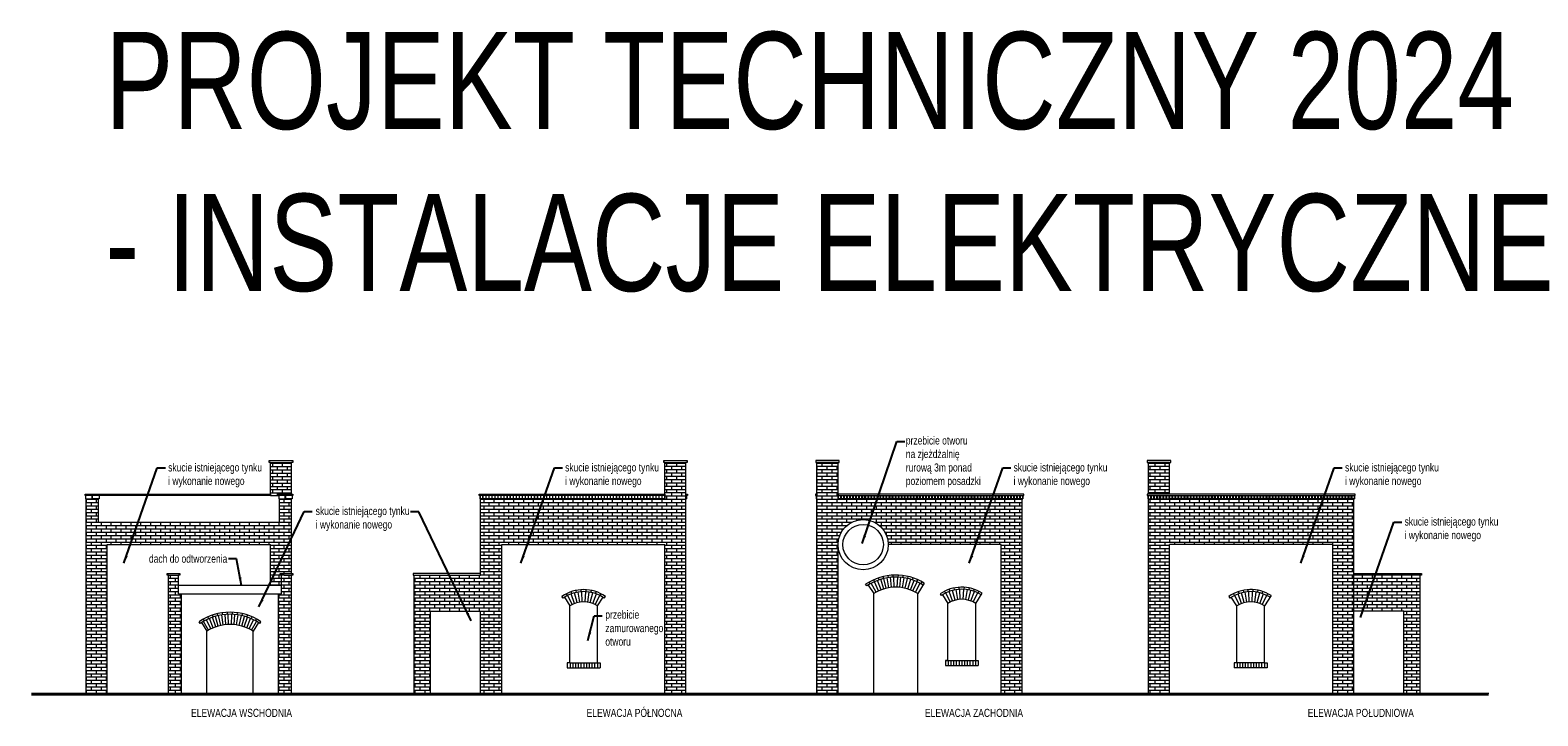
# Model space of a CAD drawing. Header units: millimetres. Extents: x 96551 to 114513, y -38366 to -34536.
# Tile 2 of 2: x 110790 to 114513, y -36229 to -34536. Entities that reach past the tile are written whole.
import ezdxf

# ---------------------------------------------------------------- set-up
doc = ezdxf.new("R2010")
doc.units = ezdxf.units.MM
for name, color, linetype, lineweight in [('_A OPIS', 3, 'Continuous', 9), ('_A_Opis', 7, 'Continuous', 9), ('A_Cienka', 1, 'Continuous', 9), ('cienka', 1, 'Continuous', 5)]:
    doc.layers.add(name, color=color, linetype=linetype, lineweight=lineweight)
doc.layers.add('_A_Hatch', color=7, linetype='Continuous', lineweight=9, true_color=0x666666)
doc.styles.add('ARIAL', font='arial.ttf', dxfattribs={"width": 0.75})
doc.dimstyles.new('M 100', dxfattribs={"dimscale": 100, "dimtxt": 0.2, "dimasz": 0.06, "dimexe": 0.12, "dimexo": 0, "dimgap": 0.03, "dimtad": 1, "dimdsep": 46, "dimtxsty": 'ARIAL', "dimblk": 'ARCHTICK', "dimcen": 0.09, "dimclrd": 256, "dimclre": 252, "dimclrt": 256, "dimadec": 1, "dimazin": 0, "dimtfac": 1, "dimtdec": 1, "dimtix": 1, "dimtmove": 0, "dimatfit": 3, "dimfxl": 0.08, "dimfxlon": 1, "dimtolj": 1, "dimarcsym": 0})
pattern_1 = [(0, (14831.664, 0), (0, 8.129016), []), (90, (14831.664, 0), (-12.192, 8.129016), [8.129016, -8.129016])]

# ---------------------------------------------------------------- blocks, each defined once
blk = doc.blocks.new('_ArchTick')
at = {"color": 0, "linetype": 'ByBlock', "const_width": 0.15}
blk.add_lwpolyline([(-0.5, -0.5), (0.5, 0.5)], dxfattribs=at)

msp = doc.modelspace()

# ---------------------------------------------------------------- hatches: boundary and pattern name
at = {"layer": '_A_Hatch'}
h = msp.add_hatch(dxfattribs=at)
h.set_pattern_fill('AR-BRSTD', color=256, scale=0.12)
h.set_pattern_definition([(0, (14644.994, 454.463), (0, 8.129016), []), (90, (14644.994, 454.463), (-12.192, 8.129016), [8.129016, -8.129016])])
h.paths.add_polyline_path([(111402.1, -35685.7), (111402.1, -35681.7), (111435.1, -35681.7), (111435.1, -35646.2), (111435.1, -35603.7), (111383.1, -35603.7), (111383.1, -35685.7), (111403.6, -35685.7), (111402.8, -35685.7)])
h = msp.add_hatch(dxfattribs=at)
h.set_pattern_fill('AR-BRSTD', color=256, scale=0.12)
h.set_pattern_definition([(0, (14887.0975, 0), (0, 8.129016), []), (90, (14887.098, 0), (-12.192, 8.129016), [8.129016, -8.129016])])
h.paths.add_polyline_path([(111738, -36173.7), (111738, -35881.7), (111902, -35881.7), (111902, -35876.7), (111902, -35693.7), (112357, -35693.7), (112357, -35688.7), (112357, -35603.7), (112409, -35603.7), (112409, -36173.7), (112357, -36173.7), (112357, -35806.7), (111954, -35806.7), (111954, -36173.7), (111902, -36173.7), (111902, -35970.7), (111778, -35970.7), (111778, -36173.7)])
h = msp.add_hatch(dxfattribs=at)
h.set_pattern_fill('AR-BRSTD', color=256, scale=0.12)
h.set_pattern_definition(pattern_1)
edge = h.paths.add_edge_path()
edge.add_line((112784.6, -35806.7), (112784.6, -36173.7))
edge.add_line((112784.6, -36173.7), (112732.6, -36173.7))
edge.add_line((112732.6, -36173.7), (112732.6, -35603.7))
edge.add_line((112732.6, -35603.7), (112784.6, -35603.7))
edge.add_line((112784.6, -35603.7), (112784.6, -35688.7))
edge.add_line((112784.6, -35688.7), (112784.6, -35693.7))
edge.add_line((112784.6, -35693.7), (113239.6, -35693.7))
edge.add_line((113239.6, -35693.7), (113239.6, -36173.7))
edge.add_line((113239.6, -36173.7), (113187.6, -36173.7))
edge.add_line((113187.6, -36173.7), (113187.6, -35806.7))
edge.add_line((113187.6, -35806.7), (112908.6, -35806.7))
edge.add_arc((112846.6, -35806.7), 62, 0, 180)
h = msp.add_hatch(dxfattribs=at)
h.set_pattern_fill('AR-BRSTD', color=256, scale=0.12)
h.set_pattern_definition([(0, (14873.402, 0), (0, 8.129016), []), (90, (14873.402, 0), (-12.192, 8.129016), [8.129016, -8.129016])])
h.paths.add_polyline_path([(113551.1, -36173.7), (113551.1, -35693.7), (114058.1, -35693.7), (114058.1, -35860.7), (114058.1, -35881.7), (114058.1, -35970.7), (114058.1, -36173.7), (114006.1, -36173.7), (114006.1, -35806.7), (113603.1, -35806.7), (113603.1, -36173.7)])
h.paths.add_polyline_path([(114058.1, -35970.7), (114058.1, -35881.7), (114222.1, -35881.7), (114222.1, -36173.7), (114182.1, -36173.7), (114182.1, -35970.7)])
h.paths.add_polyline_path([(113598.9, -35693.7), (113561.4, -35693.7), (113553.9, -35693.7), (113603.1, -35693.7)], flags=16)
h.paths.add_polyline_path([(113551.1, -35681.7), (113551.1, -35603.7), (113603.1, -35603.7), (113603.1, -35681.7)])
h = msp.add_hatch(dxfattribs=at)
h.set_pattern_fill('AR-BRSTD', color=256, scale=0.12)
h.set_pattern_definition(pattern_1)
h.paths.add_polyline_path([(110928.1, -36173.7), (110928.1, -35693.7), (110958.1, -35693.7), (110958.1, -35751.7), (111405.1, -35751.7), (111405.1, -35693.7), (111428.1, -35693.7), (111435.1, -35693.7), (111435.1, -35877.7), (111407.1, -35877.7), (111407.1, -35881.7), (111410.1, -35881.7), (111410.1, -35906.7), (111383.1, -35906.7), (111383.1, -35806.7), (110980.1, -35806.7), (110980.1, -36173.7)])
h = msp.add_hatch(dxfattribs=at)
h.set_pattern_fill('AR-BRSTD', color=256, scale=0.12)
h.set_pattern_definition(pattern_1)
h.paths.add_polyline_path([(111435.1, -35881.7), (111410.1, -35881.7), (111410.1, -35906.7), (111410.1, -35910.5), (111410.1, -35918.6), (111410.1, -35927.8), (111403.1, -35927.8), (111403.1, -36173.7), (111435.1, -36173.7)])
h.paths.add_polyline_path([(111156.1, -35881.7), (111131.1, -35881.7), (111131.1, -36173.7), (111163.1, -36173.7), (111163.1, -35927.8), (111156.1, -35927.8), (111156.1, -35918.6), (111156.1, -35909.7), (111156.1, -35906.7)])

# ---------------------------------------------------------------- linework, layer by layer
for p, q in [((111902, -35693.7), (112357, -35693.7)), ((113239.6, -35693.7), (112784.6, -35693.7)), ((114058.1, -35693.7), (113603.1, -35693.7)), ((112885.9, -35893.6), (112884.3, -35888.8)), ((112897.4, -35890), (112896.3, -35885.4)), ((112903.7, -35914.4), (112898, -35890.1)), ((112910.3, -35913.1), (112906.2, -35888.4)), ((112909.2, -35888), (112908.5, -35883)), ((112916.9, -35911.8), (112914.5, -35887.3)), ((112921.1, -35886.9), (112920.8, -35881.9)), ((112923.6, -35911.8), (112922.3, -35886.8)), ((112930.6, -35911.8), (112932, -35886.8)), ((112933.1, -35886.9), (112933.5, -35881.9)), ((112937.3, -35911.8), (112939.8, -35887.3)), ((112944, -35913.1), (112948.1, -35888.4)), ((112945.1, -35888), (112945.8, -35883)), ((112950.5, -35914.4), (112956.3, -35890.1)), ((112956.9, -35890), (112958, -35885.4)), ((112968.4, -35893.6), (112970, -35888.8)), ((112116, -35932.4), (112113.8, -35927.9)), ((112134, -35951.7), (112125.3, -35928.3)), ((112127.1, -35927.7), (112125.4, -35923)), ((112140.2, -35949.8), (112133.9, -35925.6)), ((112138.6, -35924.5), (112137.6, -35919.6)), ((112146.6, -35948.5), (112142.7, -35923.8)), ((112150.5, -35922.9), (112150.2, -35917.9)), ((112153, -35947.8), (112151.7, -35922.8)), ((112160, -35947.8), (112161.4, -35922.8)), ((112162.5, -35922.9), (112162.9, -35917.9)), ((112166.5, -35948.5), (112170.4, -35923.8)), ((112172.9, -35949.8), (112179.2, -35925.6)), ((112174.4, -35924.5), (112175.4, -35919.6)), ((112179.1, -35951.7), (112187.8, -35928.3)), ((112186, -35927.7), (112187.6, -35923)), ((112197, -35932.4), (112199.3, -35927.9)), ((112864.1, -35903.5), (112861.6, -35899.1)), ((112878.7, -35923.9), (112866.8, -35901.9)), ((112874.8, -35898), (112872.7, -35893.5)), ((112884.7, -35920.9), (112874.3, -35898.2)), ((112890.9, -35918.4), (112882, -35895)), ((112897.3, -35916.2), (112889.9, -35892.3)), ((112957, -35916.2), (112964.4, -35892.3)), ((112963.4, -35918.4), (112972.3, -35895)), ((112969.6, -35920.9), (112980, -35898.2)), ((112975.6, -35923.9), (112987.5, -35901.9)), ((112979.5, -35898), (112981.6, -35893.5)), ((112990.2, -35903.5), (112992.7, -35899.1)), ((113049.6, -35926.4), (113047.4, -35921.9)), ((113061.7, -35948.3), (113050.6, -35925.9)), ((113067.6, -35945.7), (113058.9, -35922.3)), ((113060.7, -35921.7), (113059, -35917)), ((113073.8, -35943.8), (113067.5, -35919.6)), ((113072.3, -35918.5), (113071.3, -35913.6)), ((113080.2, -35942.5), (113076.3, -35917.8)), ((113084.1, -35916.9), (113083.8, -35911.9)), ((113086.6, -35941.8), (113085.3, -35916.8)), ((113093.6, -35941.8), (113095, -35916.8)), ((113096.1, -35916.9), (113096.5, -35911.9)), ((113100.1, -35942.5), (113104, -35917.8)), ((113106.5, -35943.8), (113112.8, -35919.6)), ((113108, -35918.5), (113109, -35913.6)), ((113112.7, -35945.7), (113121.4, -35922.3)), ((113118.6, -35948.3), (113129.7, -35925.9)), ((113119.6, -35921.7), (113121.3, -35917)), ((113130.7, -35926.4), (113132.9, -35921.9)), ((113763.8, -35932), (113761.5, -35927.6)), ((113781.1, -35951.7), (113772.4, -35928.3)), ((113775, -35927.4), (113773.4, -35922.7)), ((113787.3, -35949.8), (113781, -35925.6)), ((113786.6, -35924.3), (113785.6, -35919.4)), ((113793.7, -35948.5), (113789.8, -35923.8)), ((113797.6, -35922.9), (113797.3, -35917.9)), ((113800.1, -35947.8), (113798.8, -35922.8)), ((113807.1, -35947.8), (113808.5, -35922.8)), ((113809.6, -35922.9), (113810, -35917.9)), ((113813.6, -35948.5), (113817.5, -35923.8)), ((113820, -35949.8), (113826.3, -35925.6)), ((113820.7, -35924.3), (113821.7, -35919.4)), ((113826.2, -35951.7), (113834.9, -35928.3)), ((113832.3, -35927.4), (113833.9, -35922.7)), ((113843.5, -35932), (113845.7, -35927.6)), ((112128, -35954.3), (112117, -35931.9)), ((112185, -35954.3), (112196.1, -35931.9)), ((113775.1, -35954.3), (113764.1, -35931.9)), ((113832.1, -35954.3), (113843.2, -35931.9)), ((111219.8, -35994.9), (111217.4, -35990.5)), ((111230.1, -36017.8), (111217.7, -35996.1)), ((111235.9, -36014.7), (111224.8, -35992.3)), ((111230.6, -35989.6), (111228.6, -35985)), ((111241.7, -36011.7), (111232.1, -35989)), ((111247.8, -36009.4), (111239.6, -35986.1)), ((111241.8, -35985.3), (111240.2, -35980.6)), ((111254, -36007.7), (111247.2, -35983.7)), ((111253.3, -35982.1), (111252.2, -35977.2)), ((111260.3, -36006), (111255, -35981.7)), ((111266.6, -36004.7), (111262.9, -35980.3)), ((111265.1, -35979.9), (111264.4, -35975)), ((111273.1, -36004.2), (111270.8, -35979.3)), ((111277.1, -35978.9), (111276.7, -35973.9)), ((111279.6, -36003.8), (111278.2, -35978.8)), ((111286.6, -36003.8), (111287.9, -35978.8)), ((111289.1, -35978.9), (111289.4, -35973.9)), ((111293.1, -36004.2), (111295.4, -35979.3)), ((111299.5, -36004.7), (111303.3, -35980.3)), ((111301, -35979.9), (111301.7, -35975)), ((111305.9, -36006), (111311.2, -35981.7)), ((111312.1, -36007.7), (111318.9, -35983.7)), ((111312.8, -35982.1), (111314, -35977.2)), ((111318.4, -36009.4), (111326.6, -35986.1)), ((111324.4, -35985.3), (111326, -35980.6)), ((111324.5, -36011.7), (111334.1, -35989)), ((111330.3, -36014.7), (111341.3, -35992.3)), ((111335.6, -35989.6), (111337.6, -35985)), ((111336, -36017.8), (111348.4, -35996.1)), ((111346.4, -35994.9), (111348.8, -35990.5)), ((112122.8, -36098.7), (112122.8, -36110.7)), ((112129.5, -36098.7), (112129.5, -36110.7)), ((112136.3, -36098.7), (112136.3, -36110.7)), ((112143, -36098.7), (112143, -36110.7)), ((112149.8, -36098.7), (112149.8, -36110.7)), ((112156.5, -36098.7), (112156.5, -36110.7)), ((112163.3, -36098.7), (112163.3, -36110.7)), ((112170, -36098.7), (112170, -36110.7)), ((112176.8, -36098.7), (112176.8, -36110.7)), ((112183.5, -36098.7), (112183.5, -36110.7)), ((112190.3, -36098.7), (112190.3, -36110.7)), ((113056.4, -36092.7), (113056.4, -36104.7)), ((113063.1, -36092.7), (113063.1, -36104.7)), ((113069.9, -36092.7), (113069.9, -36104.7)), ((113076.6, -36092.7), (113076.6, -36104.7)), ((113083.4, -36092.7), (113083.4, -36104.7)), ((113090.1, -36092.7), (113090.1, -36104.7)), ((113096.9, -36092.7), (113096.9, -36104.7)), ((113103.6, -36092.7), (113103.6, -36104.7)), ((113110.4, -36092.7), (113110.4, -36104.7)), ((113117.1, -36092.7), (113117.1, -36104.7)), ((113123.9, -36092.7), (113123.9, -36104.7)), ((113769.9, -36098.7), (113769.9, -36110.7)), ((113776.6, -36098.7), (113776.6, -36110.7)), ((113783.4, -36098.7), (113783.4, -36110.7)), ((113790.1, -36098.7), (113790.1, -36110.7)), ((113796.9, -36098.7), (113796.9, -36110.7)), ((113803.6, -36098.7), (113803.6, -36110.7)), ((113810.4, -36098.7), (113810.4, -36110.7)), ((113817.1, -36098.7), (113817.1, -36110.7)), ((113823.9, -36098.7), (113823.9, -36110.7)), ((113830.6, -36098.7), (113830.6, -36110.7)), ((113837.4, -36098.7), (113837.4, -36110.7))]:
    msp.add_line(p, q, dxfattribs=at)
for points in [[(112409, -35693.7), (112409, -35693.7), (112410.5, -35693.7), (112410.5, -35685.7)], [(112732.6, -35693.7), (112731.1, -35693.7), (112731.1, -35685.7)]]:
    msp.add_lwpolyline(points, dxfattribs=at)
at = {"layer": 'A_Cienka'}
for p, q in [((113603.1, -35681.7), (113603.1, -35603.7)), ((110958.1, -35751.7), (110958.1, -35693.7)), ((111383.1, -35685.7), (111402.1, -35685.7)), ((111405.1, -35751.7), (111405.1, -35693.7)), ((111405.1, -35751.7), (110958.1, -35751.7)), ((111156.1, -35906.7), (111156.1, -35881.7)), ((111410.1, -35906.7), (111410.1, -35881.7)), ((112855.7, -35908.7), (112852.8, -35904.6)), ((113036.5, -35928.4), (113039.3, -35932.5)), ((112105.7, -35938.5), (112102.9, -35934.4)), ((112207.3, -35938.5), (112210.2, -35934.4)), ((113749.6, -35934.7), (113752.3, -35938.9)), ((111209.5, -36001.2), (111206.7, -35997)), ((111356.6, -36001.2), (111359.4, -35997))]:
    msp.add_line(p, q, dxfattribs=at)
for points in [[(111383.1, -35603.7), (111380.1, -35603.7), (111380.1, -35598.7), (111435.1, -35598.7), (111438.1, -35598.7), (111438.1, -35603.7), (111435.1, -35603.7)], [(111383.1, -35685.7), (111383.1, -35603.7)], [(111383.1, -35603.7), (111435.1, -35603.7)], [(111435.1, -35681.7), (111435.1, -35603.7)], [(112357, -35603.7), (112354, -35603.7), (112354, -35598.7), (112409, -35598.7), (112412, -35598.7), (112412, -35603.7), (112409, -35603.7)], [(112357, -35693.7), (112357, -35603.7)], [(112357, -35603.7), (112409, -35603.7)], [(112409, -36173.7), (112409, -35603.7)], [(112784.6, -35603.7), (112787.6, -35603.7), (112787.6, -35598.7), (112732.6, -35598.7), (112729.6, -35598.7), (112729.6, -35603.7), (112732.6, -35603.7)], [(112732.6, -36173.7), (112732.6, -35603.7)], [(112784.6, -35603.7), (112732.6, -35603.7)], [(112784.6, -35693.7), (112784.6, -35603.7)], [(113603.1, -35603.7), (113606.1, -35603.7), (113606.1, -35598.7), (113551.1, -35598.7), (113548.1, -35598.7), (113548.1, -35603.7), (113551.1, -35603.7)], [(113551.1, -35681.7), (113551.1, -35603.7)], [(113603.1, -35603.7), (113551.1, -35603.7)], [(110925.1, -35685.7), (110925.1, -35685.7), (110925.1, -35681.7), (110961.1, -35681.7), (110961.1, -35681.7), (110961.1, -35685.7), (110925.1, -35685.7)], [(110926.6, -35685.7), (110926.6, -35693.7), (110928.1, -35693.7)], [(110926.6, -35685.7), (110926.6, -35693.7), (110942.6, -35693.7), (110942.6, -35685.7)], [(110928.1, -36173.7), (110928.1, -35693.7)], [(110959.6, -35685.7), (110959.6, -35693.7), (110943.6, -35693.7), (110943.6, -35685.7)], [(111402.1, -35685.7), (111402.1, -35685.7), (111402.1, -35681.7), (111438.1, -35681.7), (111438.1, -35681.7), (111438.1, -35685.7), (111402.1, -35685.7)], [(111403.6, -35685.7), (111403.6, -35693.7), (111405.1, -35693.7)], [(111403.6, -35685.7), (111403.6, -35693.7), (111419.6, -35693.7), (111419.6, -35685.7)], [(111436.6, -35685.7), (111436.6, -35693.7), (111420.6, -35693.7), (111420.6, -35685.7)], [(111435.1, -35877.7), (111435.1, -35693.7)], [(111907, -35685.7), (111907, -35693.7), (111900.5, -35693.7), (111900.5, -35685.7)], [(111900.5, -35685.7), (111900.5, -35693.7), (111902, -35693.7)], [(111902, -35693.7), (112357, -35693.7)], [(111902, -35881.7), (111902, -35693.7)], [(111902, -35693.7), (112357, -35693.7)], [(111914.5, -35685.7), (111914.5, -35693.7), (111908, -35693.7), (111908, -35685.7)], [(111922, -35685.7), (111922, -35693.7), (111915.5, -35693.7), (111915.5, -35685.7)], [(111929.5, -35685.7), (111929.5, -35693.7), (111923, -35693.7), (111923, -35685.7)], [(111937, -35685.7), (111937, -35693.7), (111930.5, -35693.7), (111930.5, -35685.7)], [(111944.5, -35685.7), (111944.5, -35693.7), (111938, -35693.7), (111938, -35685.7)], [(111952, -35685.7), (111952, -35693.7), (111945.5, -35693.7), (111945.5, -35685.7)], [(111959.5, -35685.7), (111959.5, -35693.7), (111953, -35693.7), (111953, -35685.7)], [(111967, -35685.7), (111967, -35693.7), (111960.5, -35693.7), (111960.5, -35685.7)], [(111974.5, -35685.7), (111974.5, -35693.7), (111968, -35693.7), (111968, -35685.7)], [(111982, -35685.7), (111982, -35693.7), (111975.5, -35693.7), (111975.5, -35685.7)], [(111989.5, -35685.7), (111989.5, -35693.7), (111983, -35693.7), (111983, -35685.7)], [(111997, -35685.7), (111997, -35693.7), (111990.5, -35693.7), (111990.5, -35685.7)], [(112004.5, -35685.7), (112004.5, -35693.7), (111998, -35693.7), (111998, -35685.7)], [(112012, -35685.7), (112012, -35693.7), (112005.5, -35693.7), (112005.5, -35685.7)], [(112019.5, -35685.7), (112019.5, -35693.7), (112013, -35693.7), (112013, -35685.7)], [(112027, -35685.7), (112027, -35693.7), (112020.5, -35693.7), (112020.5, -35685.7)], [(112034.5, -35685.7), (112034.5, -35693.7), (112028, -35693.7), (112028, -35685.7)], [(112042, -35685.7), (112042, -35693.7), (112035.5, -35693.7), (112035.5, -35685.7)], [(112049.5, -35685.7), (112049.5, -35693.7), (112043, -35693.7), (112043, -35685.7)], [(112057, -35685.7), (112057, -35693.7), (112050.5, -35693.7), (112050.5, -35685.7)], [(112064.5, -35685.7), (112064.5, -35693.7), (112058, -35693.7), (112058, -35685.7)], [(112072, -35685.7), (112072, -35693.7), (112065.5, -35693.7), (112065.5, -35685.7)], [(112079.5, -35685.7), (112079.5, -35693.7), (112073, -35693.7), (112073, -35685.7)], [(112087, -35685.7), (112087, -35693.7), (112080.5, -35693.7), (112080.5, -35685.7)], [(112094.5, -35685.7), (112094.5, -35693.7), (112088, -35693.7), (112088, -35685.7)], [(112102, -35685.7), (112102, -35693.7), (112095.5, -35693.7), (112095.5, -35685.7)], [(112109.5, -35685.7), (112109.5, -35693.7), (112103, -35693.7), (112103, -35685.7)], [(112117, -35685.7), (112117, -35693.7), (112110.5, -35693.7), (112110.5, -35685.7)], [(112124.5, -35685.7), (112124.5, -35693.7), (112118, -35693.7), (112118, -35685.7)], [(112132, -35685.7), (112132, -35693.7), (112125.5, -35693.7), (112125.5, -35685.7)], [(112139.5, -35685.7), (112139.5, -35693.7), (112133, -35693.7), (112133, -35685.7)], [(112147, -35685.7), (112147, -35693.7), (112140.5, -35693.7), (112140.5, -35685.7)], [(112154.5, -35685.7), (112154.5, -35693.7), (112148, -35693.7), (112148, -35685.7)], [(112162, -35685.7), (112162, -35693.7), (112155.5, -35693.7), (112155.5, -35685.7)], [(112169.5, -35685.7), (112169.5, -35693.7), (112163, -35693.7), (112163, -35685.7)], [(112177, -35685.7), (112177, -35693.7), (112170.5, -35693.7), (112170.5, -35685.7)], [(112184.5, -35685.7), (112184.5, -35693.7), (112178, -35693.7), (112178, -35685.7)], [(112192, -35685.7), (112192, -35693.7), (112185.5, -35693.7), (112185.5, -35685.7)], [(112199.5, -35685.7), (112199.5, -35693.7), (112193, -35693.7), (112193, -35685.7)], [(112207, -35685.7), (112207, -35693.7), (112200.5, -35693.7), (112200.5, -35685.7)], [(112214.5, -35685.7), (112214.5, -35693.7), (112208, -35693.7), (112208, -35685.7)], [(112222, -35685.7), (112222, -35693.7), (112215.5, -35693.7), (112215.5, -35685.7)], [(112229.5, -35685.7), (112229.5, -35693.7), (112223, -35693.7), (112223, -35685.7)], [(112237, -35685.7), (112237, -35693.7), (112230.5, -35693.7), (112230.5, -35685.7)], [(112244.5, -35685.7), (112244.5, -35693.7), (112238, -35693.7), (112238, -35685.7)], [(112252, -35685.7), (112252, -35693.7), (112245.5, -35693.7), (112245.5, -35685.7)], [(112259.5, -35685.7), (112259.5, -35693.7), (112253, -35693.7), (112253, -35685.7)], [(112267, -35685.7), (112267, -35693.7), (112260.5, -35693.7), (112260.5, -35685.7)], [(112274.5, -35685.7), (112274.5, -35693.7), (112268, -35693.7), (112268, -35685.7)], [(112282, -35685.7), (112282, -35693.7), (112275.5, -35693.7), (112275.5, -35685.7)], [(112289.5, -35685.7), (112289.5, -35693.7), (112283, -35693.7), (112283, -35685.7)], [(112297, -35685.7), (112297, -35693.7), (112290.5, -35693.7), (112290.5, -35685.7)], [(112304.5, -35685.7), (112304.5, -35693.7), (112298, -35693.7), (112298, -35685.7)], [(112312, -35685.7), (112312, -35693.7), (112305.5, -35693.7), (112305.5, -35685.7)], [(112319.5, -35685.7), (112319.5, -35693.7), (112313, -35693.7), (112313, -35685.7)], [(112327, -35685.7), (112327, -35693.7), (112320.5, -35693.7), (112320.5, -35685.7)], [(112334.5, -35685.7), (112334.5, -35693.7), (112328, -35693.7), (112328, -35685.7)], [(112342, -35685.7), (112342, -35693.7), (112335.5, -35693.7), (112335.5, -35685.7)], [(112349.5, -35685.7), (112349.5, -35693.7), (112343, -35693.7), (112343, -35685.7)], [(112357, -35685.7), (112357, -35693.7), (112350.5, -35693.7), (112350.5, -35685.7)], [(112409, -35681.7), (112412.5, -35681.7), (112412.5, -35685.7), (112409, -35685.7)], [(112410.5, -35685.7), (112410.5, -35693.7), (112409, -35693.7)], [(112732.6, -35681.7), (112729.1, -35681.7), (112729.1, -35685.7), (112732.6, -35685.7)], [(112731.1, -35685.7), (112731.1, -35693.7), (112732.6, -35693.7)], [(112784.6, -35685.7), (112784.6, -35693.7), (112791.1, -35693.7), (112791.1, -35685.7)], [(113239.6, -35693.7), (112784.6, -35693.7)], [(112792.1, -35685.7), (112792.1, -35693.7), (112798.6, -35693.7), (112798.6, -35685.7)], [(112799.6, -35685.7), (112799.6, -35693.7), (112806.1, -35693.7), (112806.1, -35685.7)], [(112807.1, -35685.7), (112807.1, -35693.7), (112813.6, -35693.7), (112813.6, -35685.7)], [(112814.6, -35685.7), (112814.6, -35693.7), (112821.1, -35693.7), (112821.1, -35685.7)], [(112822.1, -35685.7), (112822.1, -35693.7), (112828.6, -35693.7), (112828.6, -35685.7)], [(112829.6, -35685.7), (112829.6, -35693.7), (112836.1, -35693.7), (112836.1, -35685.7)], [(112837.1, -35685.7), (112837.1, -35693.7), (112843.6, -35693.7), (112843.6, -35685.7)], [(112844.6, -35685.7), (112844.6, -35693.7), (112851.1, -35693.7), (112851.1, -35685.7)], [(112852.1, -35685.7), (112852.1, -35693.7), (112858.6, -35693.7), (112858.6, -35685.7)], [(112859.6, -35685.7), (112859.6, -35693.7), (112866.1, -35693.7), (112866.1, -35685.7)], [(112867.1, -35685.7), (112867.1, -35693.7), (112873.6, -35693.7), (112873.6, -35685.7)], [(112874.6, -35685.7), (112874.6, -35693.7), (112881.1, -35693.7), (112881.1, -35685.7)], [(112882.1, -35685.7), (112882.1, -35693.7), (112888.6, -35693.7), (112888.6, -35685.7)], [(112889.6, -35685.7), (112889.6, -35693.7), (112896.1, -35693.7), (112896.1, -35685.7)], [(112897.1, -35685.7), (112897.1, -35693.7), (112903.6, -35693.7), (112903.6, -35685.7)], [(112904.6, -35685.7), (112904.6, -35693.7), (112911.1, -35693.7), (112911.1, -35685.7)], [(112912.1, -35685.7), (112912.1, -35693.7), (112918.6, -35693.7), (112918.6, -35685.7)], [(112919.6, -35685.7), (112919.6, -35693.7), (112926.1, -35693.7), (112926.1, -35685.7)], [(112927.1, -35685.7), (112927.1, -35693.7), (112933.6, -35693.7), (112933.6, -35685.7)], [(112934.6, -35685.7), (112934.6, -35693.7), (112941.1, -35693.7), (112941.1, -35685.7)], [(112942.1, -35685.7), (112942.1, -35693.7), (112948.6, -35693.7), (112948.6, -35685.7)], [(112949.6, -35685.7), (112949.6, -35693.7), (112956.1, -35693.7), (112956.1, -35685.7)], [(112957.1, -35685.7), (112957.1, -35693.7), (112963.6, -35693.7), (112963.6, -35685.7)], [(112964.6, -35685.7), (112964.6, -35693.7), (112971.1, -35693.7), (112971.1, -35685.7)], [(112972.1, -35685.7), (112972.1, -35693.7), (112978.6, -35693.7), (112978.6, -35685.7)], [(112979.6, -35685.7), (112979.6, -35693.7), (112986.1, -35693.7), (112986.1, -35685.7)], [(112987.1, -35685.7), (112987.1, -35693.7), (112993.6, -35693.7), (112993.6, -35685.7)], [(112994.6, -35685.7), (112994.6, -35693.7), (113001.1, -35693.7), (113001.1, -35685.7)], [(113002.1, -35685.7), (113002.1, -35693.7), (113008.6, -35693.7), (113008.6, -35685.7)], [(113009.6, -35685.7), (113009.6, -35693.7), (113016.1, -35693.7), (113016.1, -35685.7)], [(113017.1, -35685.7), (113017.1, -35693.7), (113023.6, -35693.7), (113023.6, -35685.7)], [(113024.6, -35685.7), (113024.6, -35693.7), (113031.1, -35693.7), (113031.1, -35685.7)], [(113032.1, -35685.7), (113032.1, -35693.7), (113038.6, -35693.7), (113038.6, -35685.7)], [(113039.6, -35685.7), (113039.6, -35693.7), (113046.1, -35693.7), (113046.1, -35685.7)], [(113047.1, -35685.7), (113047.1, -35693.7), (113053.6, -35693.7), (113053.6, -35685.7)], [(113054.6, -35685.7), (113054.6, -35693.7), (113061.1, -35693.7), (113061.1, -35685.7)], [(113062.1, -35685.7), (113062.1, -35693.7), (113068.6, -35693.7), (113068.6, -35685.7)], [(113069.6, -35685.7), (113069.6, -35693.7), (113076.1, -35693.7), (113076.1, -35685.7)], [(113077.1, -35685.7), (113077.1, -35693.7), (113083.6, -35693.7), (113083.6, -35685.7)], [(113084.6, -35685.7), (113084.6, -35693.7), (113091.1, -35693.7), (113091.1, -35685.7)], [(113092.1, -35685.7), (113092.1, -35693.7), (113098.6, -35693.7), (113098.6, -35685.7)], [(113099.6, -35685.7), (113099.6, -35693.7), (113106.1, -35693.7), (113106.1, -35685.7)], [(113107.1, -35685.7), (113107.1, -35693.7), (113113.6, -35693.7), (113113.6, -35685.7)], [(113114.6, -35685.7), (113114.6, -35693.7), (113121.1, -35693.7), (113121.1, -35685.7)], [(113122.1, -35685.7), (113122.1, -35693.7), (113128.6, -35693.7), (113128.6, -35685.7)], [(113129.6, -35685.7), (113129.6, -35693.7), (113136.1, -35693.7), (113136.1, -35685.7)], [(113137.1, -35685.7), (113137.1, -35693.7), (113143.6, -35693.7), (113143.6, -35685.7)], [(113144.6, -35685.7), (113144.6, -35693.7), (113151.1, -35693.7), (113151.1, -35685.7)], [(113152.1, -35685.7), (113152.1, -35693.7), (113158.6, -35693.7), (113158.6, -35685.7)], [(113159.6, -35685.7), (113159.6, -35693.7), (113166.1, -35693.7), (113166.1, -35685.7)], [(113167.1, -35685.7), (113167.1, -35693.7), (113173.6, -35693.7), (113173.6, -35685.7)], [(113174.6, -35685.7), (113174.6, -35693.7), (113181.1, -35693.7), (113181.1, -35685.7)], [(113182.1, -35685.7), (113182.1, -35693.7), (113188.6, -35693.7), (113188.6, -35685.7)], [(113189.6, -35685.7), (113189.6, -35693.7), (113196.1, -35693.7), (113196.1, -35685.7)], [(113197.1, -35685.7), (113197.1, -35693.7), (113203.6, -35693.7), (113203.6, -35685.7)], [(113204.6, -35685.7), (113204.6, -35693.7), (113211.1, -35693.7), (113211.1, -35685.7)], [(113212.1, -35685.7), (113212.1, -35693.7), (113218.6, -35693.7), (113218.6, -35685.7)], [(113219.6, -35685.7), (113219.6, -35693.7), (113226.1, -35693.7), (113226.1, -35685.7)], [(113227.1, -35685.7), (113227.1, -35693.7), (113233.6, -35693.7), (113233.6, -35685.7)], [(113234.6, -35685.7), (113234.6, -35693.7), (113241.1, -35693.7), (113241.1, -35685.7)], [(113241.1, -35685.7), (113241.1, -35693.7), (113239.6, -35693.7)], [(113239.6, -36173.7), (113239.6, -35693.7)], [(113551.1, -35681.7), (113547.6, -35681.7), (113547.6, -35685.7), (113551.1, -35685.7)], [(113549.6, -35685.7), (113549.6, -35693.7), (113551.1, -35693.7)], [(113550.6, -35685.7), (113550.6, -35693.7), (113557.1, -35693.7), (113557.1, -35685.7)], [(113551.1, -36173.7), (113551.1, -35693.7)], [(113558.1, -35685.7), (113558.1, -35693.7), (113564.6, -35693.7), (113564.6, -35685.7)], [(113565.6, -35685.7), (113565.6, -35693.7), (113572.1, -35693.7), (113572.1, -35685.7)], [(113573.1, -35685.7), (113573.1, -35693.7), (113579.6, -35693.7), (113579.6, -35685.7)], [(113580.6, -35685.7), (113580.6, -35693.7), (113587.1, -35693.7), (113587.1, -35685.7)], [(113588.1, -35685.7), (113588.1, -35693.7), (113594.6, -35693.7), (113594.6, -35685.7)], [(113595.6, -35685.7), (113595.6, -35693.7), (113602.1, -35693.7), (113602.1, -35685.7)], [(113603.1, -35685.7), (113603.1, -35693.7), (113609.6, -35693.7), (113609.6, -35685.7)], [(113610.6, -35685.7), (113610.6, -35693.7), (113617.1, -35693.7), (113617.1, -35685.7)], [(113618.1, -35685.7), (113618.1, -35693.7), (113624.6, -35693.7), (113624.6, -35685.7)], [(113625.6, -35685.7), (113625.6, -35693.7), (113632.1, -35693.7), (113632.1, -35685.7)], [(113633.1, -35685.7), (113633.1, -35693.7), (113639.6, -35693.7), (113639.6, -35685.7)], [(113640.6, -35685.7), (113640.6, -35693.7), (113647.1, -35693.7), (113647.1, -35685.7)], [(113648.1, -35685.7), (113648.1, -35693.7), (113654.6, -35693.7), (113654.6, -35685.7)], [(113655.6, -35685.7), (113655.6, -35693.7), (113662.1, -35693.7), (113662.1, -35685.7)], [(113663.1, -35685.7), (113663.1, -35693.7), (113669.6, -35693.7), (113669.6, -35685.7)], [(113670.6, -35685.7), (113670.6, -35693.7), (113677.1, -35693.7), (113677.1, -35685.7)], [(113678.1, -35685.7), (113678.1, -35693.7), (113684.6, -35693.7), (113684.6, -35685.7)], [(113685.6, -35685.7), (113685.6, -35693.7), (113692.1, -35693.7), (113692.1, -35685.7)], [(113693.1, -35685.7), (113693.1, -35693.7), (113699.6, -35693.7), (113699.6, -35685.7)], [(113700.6, -35685.7), (113700.6, -35693.7), (113707.1, -35693.7), (113707.1, -35685.7)], [(113708.1, -35685.7), (113708.1, -35693.7), (113714.6, -35693.7), (113714.6, -35685.7)], [(113715.6, -35685.7), (113715.6, -35693.7), (113722.1, -35693.7), (113722.1, -35685.7)], [(113723.1, -35685.7), (113723.1, -35693.7), (113729.6, -35693.7), (113729.6, -35685.7)], [(113730.6, -35685.7), (113730.6, -35693.7), (113737.1, -35693.7), (113737.1, -35685.7)], [(113738.1, -35685.7), (113738.1, -35693.7), (113744.6, -35693.7), (113744.6, -35685.7)], [(113745.6, -35685.7), (113745.6, -35693.7), (113752.1, -35693.7), (113752.1, -35685.7)], [(113753.1, -35685.7), (113753.1, -35693.7), (113759.6, -35693.7), (113759.6, -35685.7)], [(113760.6, -35685.7), (113760.6, -35693.7), (113767.1, -35693.7), (113767.1, -35685.7)], [(113768.1, -35685.7), (113768.1, -35693.7), (113774.6, -35693.7), (113774.6, -35685.7)], [(113775.6, -35685.7), (113775.6, -35693.7), (113782.1, -35693.7), (113782.1, -35685.7)], [(113783.1, -35685.7), (113783.1, -35693.7), (113789.6, -35693.7), (113789.6, -35685.7)], [(113790.6, -35685.7), (113790.6, -35693.7), (113797.1, -35693.7), (113797.1, -35685.7)], [(113798.1, -35685.7), (113798.1, -35693.7), (113804.6, -35693.7), (113804.6, -35685.7)], [(113805.6, -35685.7), (113805.6, -35693.7), (113812.1, -35693.7), (113812.1, -35685.7)], [(113813.1, -35685.7), (113813.1, -35693.7), (113819.6, -35693.7), (113819.6, -35685.7)], [(113820.6, -35685.7), (113820.6, -35693.7), (113827.1, -35693.7), (113827.1, -35685.7)], [(113828.1, -35685.7), (113828.1, -35693.7), (113834.6, -35693.7), (113834.6, -35685.7)], [(113835.6, -35685.7), (113835.6, -35693.7), (113842.1, -35693.7), (113842.1, -35685.7)], [(113843.1, -35685.7), (113843.1, -35693.7), (113849.6, -35693.7), (113849.6, -35685.7)], [(113850.6, -35685.7), (113850.6, -35693.7), (113857.1, -35693.7), (113857.1, -35685.7)], [(113858.1, -35685.7), (113858.1, -35693.7), (113864.6, -35693.7), (113864.6, -35685.7)], [(113865.6, -35685.7), (113865.6, -35693.7), (113872.1, -35693.7), (113872.1, -35685.7)], [(113873.1, -35685.7), (113873.1, -35693.7), (113879.6, -35693.7), (113879.6, -35685.7)], [(113880.6, -35685.7), (113880.6, -35693.7), (113887.1, -35693.7), (113887.1, -35685.7)], [(113888.1, -35685.7), (113888.1, -35693.7), (113894.6, -35693.7), (113894.6, -35685.7)], [(113895.6, -35685.7), (113895.6, -35693.7), (113902.1, -35693.7), (113902.1, -35685.7)], [(113903.1, -35685.7), (113903.1, -35693.7), (113909.6, -35693.7), (113909.6, -35685.7)], [(113910.6, -35685.7), (113910.6, -35693.7), (113917.1, -35693.7), (113917.1, -35685.7)], [(113918.1, -35685.7), (113918.1, -35693.7), (113924.6, -35693.7), (113924.6, -35685.7)], [(113925.6, -35685.7), (113925.6, -35693.7), (113932.1, -35693.7), (113932.1, -35685.7)], [(113933.1, -35685.7), (113933.1, -35693.7), (113939.6, -35693.7), (113939.6, -35685.7)], [(113940.6, -35685.7), (113940.6, -35693.7), (113947.1, -35693.7), (113947.1, -35685.7)], [(113948.1, -35685.7), (113948.1, -35693.7), (113954.6, -35693.7), (113954.6, -35685.7)], [(113955.6, -35685.7), (113955.6, -35693.7), (113962.1, -35693.7), (113962.1, -35685.7)], [(113963.1, -35685.7), (113963.1, -35693.7), (113969.6, -35693.7), (113969.6, -35685.7)], [(113970.6, -35685.7), (113970.6, -35693.7), (113977.1, -35693.7), (113977.1, -35685.7)], [(113978.1, -35685.7), (113978.1, -35693.7), (113984.6, -35693.7), (113984.6, -35685.7)], [(113985.6, -35685.7), (113985.6, -35693.7), (113992.1, -35693.7), (113992.1, -35685.7)], [(113993.1, -35685.7), (113993.1, -35693.7), (113999.6, -35693.7), (113999.6, -35685.7)], [(114000.6, -35685.7), (114000.6, -35693.7), (114007.1, -35693.7), (114007.1, -35685.7)], [(114008.1, -35685.7), (114008.1, -35693.7), (114014.6, -35693.7), (114014.6, -35685.7)], [(114015.6, -35685.7), (114015.6, -35693.7), (114022.1, -35693.7), (114022.1, -35685.7)], [(114023.1, -35685.7), (114023.1, -35693.7), (114029.6, -35693.7), (114029.6, -35685.7)], [(114030.6, -35685.7), (114030.6, -35693.7), (114037.1, -35693.7), (114037.1, -35685.7)], [(114038.1, -35685.7), (114038.1, -35693.7), (114044.6, -35693.7), (114044.6, -35685.7)], [(114045.6, -35685.7), (114045.6, -35693.7), (114052.1, -35693.7), (114052.1, -35685.7)], [(114053.1, -35685.7), (114053.1, -35693.7), (114059.6, -35693.7), (114059.6, -35685.7)], [(114059.6, -35685.7), (114059.6, -35693.7), (114058.1, -35693.7)], [(114058.1, -35970.7), (114058.1, -35693.7)], [(110980.1, -36173.7), (110980.1, -35806.7)], [(110980.1, -35806.7), (111383.1, -35806.7)], [(111383.1, -35906.7), (111383.1, -35806.7)], [(111954, -36173.7), (111954, -35806.7)], [(111954, -35806.7), (112357, -35806.7)], [(112357, -36173.7), (112357, -35806.7)], [(112784.6, -36173.7), (112784.6, -35806.7)], [(113187.6, -35806.7), (112908.6, -35806.7)], [(113187.6, -36173.7), (113187.6, -35806.7)], [(113603.1, -36173.7), (113603.1, -35806.7)], [(114006.1, -35806.7), (113603.1, -35806.7)], [(114006.1, -36173.7), (114006.1, -35806.7)], [(111131.1, -35881.7), (111128.1, -35881.7), (111128.1, -35877.7), (111156.1, -35877.7), (111159.1, -35877.7), (111159.1, -35881.7), (111156.1, -35881.7)], [(111131.1, -36173.7), (111131.1, -35881.7)], [(111131.1, -35881.7), (111156.1, -35881.7)], [(111417.1, -35881.7), (111407.1, -35881.7), (111407.1, -35877.7), (111435.1, -35877.7), (111438.1, -35877.7), (111438.1, -35881.7), (111435.1, -35881.7)], [(111417.1, -35881.7), (111435.1, -35881.7)], [(111435.1, -36173.7), (111435.1, -35881.7)], [(111902, -35881.7), (111902, -35877.7), (111738, -35877.7), (111735, -35877.7), (111735, -35881.7), (111738, -35881.7)], [(111738, -36173.7), (111738, -35881.7)], [(111738, -35881.7), (111902, -35881.7)], [(114058.1, -35881.7), (114058.1, -35877.7), (114222.1, -35877.7), (114225.1, -35877.7), (114225.1, -35881.7), (114222.1, -35881.7)], [(114222.1, -35881.7), (114058.1, -35881.7)], [(114222.1, -36173.7), (114222.1, -35881.7)], [(111156.1, -35927.8), (111156.1, -35906.7)], [(111156.1, -35906.7), (111410.1, -35906.7)], [(111156.1, -35927.8), (111410.1, -35927.8)], [(111163.1, -36173.7), (111163.1, -35927.8)], [(111403.1, -36173.7), (111403.1, -35927.8)], [(111410.1, -35927.8), (111410.1, -35906.7)], [(112859.3, -35906.4), (112872.6, -35927.5)], [(112872.6, -36173.7), (112872.6, -35927.5)], [(112997.7, -35902.1), (112981.6, -35927.5)], [(112981.6, -36173.7), (112981.6, -35927.5)], [(113124.6, -35951.7), (113140.7, -35926.3)], [(112108.7, -35936.6), (112122, -35957.7)], [(112122, -36098.7), (112122, -35957.7)], [(112191, -35957.7), (112204.4, -35936.6)], [(112191, -36098.7), (112191, -35957.7)], [(113042.3, -35930.6), (113055.6, -35951.7)], [(113055.6, -36092.7), (113055.6, -35951.7)], [(113124.6, -36092.7), (113124.6, -35951.7)], [(113769.1, -35957.7), (113755.8, -35936.6)], [(113769.1, -36098.7), (113769.1, -35957.7)], [(113854.2, -35932.3), (113838.1, -35957.7)], [(113838.1, -36098.7), (113838.1, -35957.7)], [(111212.7, -35999.1), (111226.1, -36020.2)], [(111353.4, -35999.1), (111340.1, -36020.2)], [(111778, -36173.7), (111778, -35970.7)], [(111778, -35970.7), (111902, -35970.7)], [(111902, -36173.7), (111902, -35970.7)], [(114058.1, -36173.7), (114058.1, -35970.7)], [(114182.1, -35970.7), (114058.1, -35970.7)], [(114182.1, -36173.7), (114182.1, -35970.7)], [(111226.1, -36173.7), (111226.1, -36020.2)], [(111340.1, -36173.7), (111340.1, -36020.2)], [(112122, -36098.7), (112116, -36098.7), (112116, -36110.7)], [(112116, -36110.7), (112197, -36110.7)], [(112122, -36098.7), (112191, -36098.7)], [(112191, -36098.7), (112197, -36098.7), (112197, -36110.7)], [(113055.6, -36092.7), (113049.6, -36092.7), (113049.6, -36104.7)], [(113049.6, -36104.7), (113130.6, -36104.7)], [(113051.6, -36092.7), (113128.6, -36092.7)], [(113055.6, -36092.7), (113124.6, -36092.7)], [(113124.6, -36092.7), (113130.6, -36092.7), (113130.6, -36104.7)], [(113769.1, -36098.7), (113763.1, -36098.7), (113763.1, -36110.7)], [(113844.1, -36110.7), (113763.1, -36110.7)], [(113838.1, -36098.7), (113769.1, -36098.7)], [(113838.1, -36098.7), (113844.1, -36098.7), (113844.1, -36110.7)], [(110928.1, -36173.7), (111435.1, -36173.7)], [(112872.6, -36173.7), (112981.6, -36173.7)]]:
    msp.add_lwpolyline(points, dxfattribs=at)
for points in [[(110961.1, -35681.7), (111383.1, -35681.7), (111383.1, -35685.7), (110961.1, -35685.7)], [(112357, -35685.7), (111898.5, -35685.7), (111898.5, -35681.7), (112357, -35681.7)], [(112784.6, -35685.7), (113243.1, -35685.7), (113243.1, -35681.7), (112784.6, -35681.7)], [(113547.6, -35685.7), (114061.6, -35685.7), (114061.6, -35681.7), (113547.6, -35681.7)]]:
    msp.add_lwpolyline(points, close=True, dxfattribs=at)
at = {"layer": 'A_Cienka', "const_width": 6}
msp.add_lwpolyline([(110792.6, -36176.7), (114391.7, -36176.7)], dxfattribs=at)
at = {"layer": 'A_Cienka'}
for radius in [62, 50]:
    msp.add_circle((112846.6, -35806.7), radius, dxfattribs=at)
for centre, radius, start, end in [((112927.1, -36013.6), 131.9, 57.671, 124.2845), ((112927.1, -36013.6), 126.9, 57.671, 124.2845), ((112156.5, -36012.2), 94.5, 55.4094, 124.5906), ((112156.5, -36012.2), 89.5, 55.4094, 124.5906), ((112927.1, -36013.6), 101.9, 57.671, 122.329), ((113090.1, -36006.2), 94.5, 57.671, 124.5906), ((113090.1, -36006.2), 89.5, 57.671, 124.5906), ((113803.6, -36012.2), 94.5, 57.671, 124.9113), ((113803.6, -36012.2), 89.5, 57.671, 125.0222), ((112156.5, -36012.2), 64.5, 57.671, 122.329), ((113090.1, -36006.2), 64.5, 57.671, 122.329), ((113803.6, -36012.2), 64.5, 57.671, 122.329), ((111283.1, -36110.3), 136.6, 56.0226, 123.9774), ((111283.1, -36110.3), 131.6, 56.0226, 123.9774), ((111283.1, -36110.3), 106.6, 57.671, 122.329)]:
    msp.add_arc(centre, radius, start, end, dxfattribs=at)
at = {"layer": 'cienka'}
msp.add_lwpolyline([(110792.6, -36173.7), (114391.7, -36173.7)], dxfattribs=at)

# ---------------------------------------------------------------- texts
at = {"layer": '_A OPIS', "lineweight": 5, "insert": (110975.2, -34540.4), "char_height": 240, "width": 4001.867, "attachment_point": 1, "style": 'ARIAL'}
msp.add_mtext('PROJEKT TECHNICZNY 2024\\P- INSTALACJE ELEKTRYCZNE', dxfattribs=at)
at = {"layer": '_A_Hatch', "lineweight": 35, "char_height": 20, "style": 'ARIAL'}
for s, insert, attachment_point in [('przebicie otworu\\Pna zjeżdżalnię\\Prurową 3m ponad\\Ppoziomem posadzki', (112952, -35665.5), 7), ('skucie istniejącego tynku\\Pi wykonanie nowego', (111130.4, -35665.3), 7), ('skucie istniejącego tynku\\Pi wykonanie nowego', (112110.7, -35665.3), 7), ('skucie istniejącego tynku\\Pi wykonanie nowego', (113218.1, -35665.3), 7), ('skucie istniejącego tynku\\Pi wykonanie nowego', (114036.6, -35665.3), 7), ('skucie istniejącego tynku\\Pi wykonanie nowego', (111494.7, -35772.9), 7), ('skucie istniejącego tynku\\Pi wykonanie nowego', (114183.7, -35799), 7), ('dach do odtworzenia', (111276.3, -35851.6), 9), ('przebicie\\Pzamurowanego\\Potworu', (112209.9, -36056.4), 7)]:
    msp.add_mtext(s, dxfattribs=dict(at, insert=insert, attachment_point=attachment_point))
at = {"layer": '_A_Opis', "lineweight": 35, "char_height": 20, "attachment_point": 9, "style": 'ARIAL'}
for s, insert in [('ELEWACJA WSCHODNIA', (111436.2, -36232.4)), ('ELEWACJA PÓŁNOCNA', (112400.2, -36232.4)), ('ELEWACJA ZACHODNIA', (113241.5, -36232.4)), ('ELEWACJA POŁUDNIOWA', (114206.6, -36232.4))]:
    msp.add_mtext(s, dxfattribs=dict(at, insert=insert))

# ---------------------------------------------------------------- leaders
at = {"layer": '_A_Opis', "lineweight": 5, "annotation_type": 0, "has_hookline": 1, "hookline_direction": 0}
for points, override in [([(112844.2, -35803.7), (112929.5, -35552), (112949.5, -35552)], {"dimasz": 0.2, "dimtad": 0}), ([(111021.1, -35852.7), (111103.6, -35617.4), (111123.6, -35617.4)], {"dimasz": 0.2, "dimtad": 0}), ([(112001.4, -35852.7), (112084, -35617.4), (112104, -35617.4)], {"dimasz": 0.2, "dimgap": 0.03, "dimtad": 0}), ([(113108.8, -35852.7), (113191.3, -35617.4), (113211.3, -35617.4)], {"dimasz": 0.2, "dimtad": 0}), ([(113927.3, -35852.7), (114009.8, -35617.4), (114029.8, -35617.4)], {"dimasz": 0.2, "dimtad": 0}), ([(111354.4, -35960.4), (111466.2, -35725.1), (111486.2, -35725.1)], {"dimasz": 0.2, "dimtad": 0}), ([(114074.5, -35986.4), (114157, -35751.2), (114177, -35751.2)], {"dimasz": 0.2, "dimtad": 0})]:
    msp.add_leader(points, dimstyle='M 100', override=override, dxfattribs=at)
at = {"layer": '_A_Opis', "lineweight": 5, "annotation_type": 0, "has_hookline": 1, "hookline_direction": 0, "horizontal_direction": (-1, 0, 0)}
msp.add_leader([(111878.4, -35994.7), (111749.1, -35725.9), (111729.1, -35725.9)], dimstyle='M 100', override={"dimasz": 0.2, "dimtad": 0}, dxfattribs=at)
at = {"layer": '_A_Opis', "lineweight": 5, "annotation_type": 0, "has_hookline": 1}
for points, hookline_direction, text_width in [([(111311.1, -35907.2), (111299.3, -35841.6), (111279.3, -35841.6)], 1, 191.8), ([(112166.9, -36043), (112182.1, -35982.7), (112202.1, -35982.7)], 0, 142.1)]:
    msp.add_leader(points, dimstyle='M 100', override={"dimasz": 0.2, "dimtad": 0}, dxfattribs=dict(at, hookline_direction=hookline_direction, text_width=text_width))

doc.saveas('drawing.dxf')
